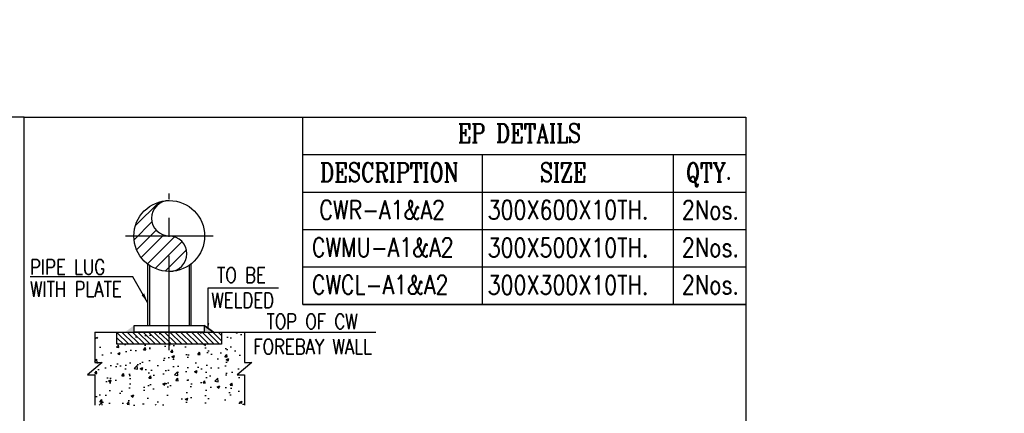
# Model space of a CAD drawing. Header units: inches. Extents: x -341304 to 31571016, y -692717 to 2132253.
# Tile 72 of 256: x 631098 to 696259, y -575452 to -549416. Entities that reach past the tile are written whole.
import ezdxf

# ---------------------------------------------------------------- set-up
doc = ezdxf.new("R2010")
doc.units = ezdxf.units.IN
doc.header["$MEASUREMENT"] = 0
doc.linetypes.add('CENTER', pattern=[2, 1.25, -0.25, 0.25, -0.25])
for name, color, linetype in [('0-CL', 8, 'CENTER'), ('0-CW SUPPLY', 4, 'Continuous'), ('DIM', 1, 'Continuous'), ('text', 3, 'Continuous')]:
    doc.layers.add(name, color=color, linetype=linetype)
doc.styles.add('ROMANC', font='ROMANC.SHX')
doc.styles.add('ROMANS', font='romans')
doc.styles.add('ROMANT', font='romant', dxfattribs={"height": 5})
doc.dimstyles.new('DIMS-150', dxfattribs={"dimscale": 150, "dimtxt": 2.5, "dimasz": 2.5, "dimexe": 1, "dimexo": 1, "dimgap": 1, "dimtad": 1, "dimtih": 1, "dimtoh": 1, "dimdec": 0, "dimzin": 0, "dimdsep": 46, "dimtxsty": 'ROMANS', "dimcen": 1, "dimclrd": 8, "dimclre": 8, "dimclrt": 3, "dimadec": 0, "dimazin": 0, "dimtfac": 1, "dimtdec": 0, "dimtix": 1, "dimtofl": 0, "dimtmove": 0, "dimatfit": 3, "dimfxl": 1, "dimtolj": 1, "dimtzin": 0, "dimarcsym": 0})
doc.dimstyles.new('User600', dxfattribs={"dimscale": 500, "dimtxt": 1.5, "dimasz": 1.25, "dimexe": 1, "dimexo": 1, "dimgap": 0.4, "dimtad": 1, "dimdec": 0, "dimzin": 0, "dimdsep": 46, "dimtxsty": 'ROMANS', "dimcen": 1, "dimclrd": 8, "dimclre": 8, "dimclrt": 3, "dimadec": 0, "dimazin": 0, "dimtfac": 1, "dimtdec": 0, "dimtix": 1, "dimtofl": 0, "dimtmove": 0, "dimatfit": 3, "dimfxl": 1, "dimtolj": 1, "dimtzin": 0, "dimarcsym": 0})

# ---------------------------------------------------------------- blocks, each defined once
blk = doc.blocks.new('Q-Q')
at = {"layer": 'text', "color": 1, "lineweight": 25, "insert": (-1632534.8, 170722.7), "char_height": 1000, "width": 20022.357, "attachment_point": 1, "style": 'ROMANT'}
blk.add_mtext('\\pi1382.6;{\\W0.8;BOTTOM SLIDING SUPPORT \\P\\pi3954;CWP-H2, H4 & H6\\P\\pi9611.2; }', dxfattribs=at)
blk = doc.blocks.new('FOREBAY SUPPORTS')
at = {"ltscale": 0.25}
h = blk.add_hatch(dxfattribs=at)
h.set_pattern_fill('AR-CONC', color=256, scale=250)
h.set_pattern_definition([(50, (81739.2, 2972), (1793.1505, -156.88), [187.5, -2062.5]), (355, (81739.2, 2972), (-346.878, 1880.48), [150, -1650]), (100.45144, (81888.6, 2959), (1446.272, 1723.6), [159.35, -1752.855]), (46.1842, (81739.2, 3472), (2668.103, -413.798), [281.25, -3093.75]), (96.6356, (81961.5, 3437.6), (2336.655, 2435.297), [239.026, -2629.284]), (351.1842, (81739.2, 3472), (2336.655, 2435.297), [225, -2475]), (21, (81989.2, 3347), (1492.2676, -1006.547), [187.5, -2062.5]), (326, (81989.2, 3347), (608.288, 1812.875), [150, -1650]), (71.45144, (82113.5, 3263.2), (2100.556, 806.328), [159.35, -1752.855]), (37.5, (81739.2, 2972.05), (30.3996, 832.2346), [0, -1630, 0, -1675, 0, -1656.25]), (7.5, (81739.2, 2972.05), (657.6738, 986.0293), [0, -955, 0, -1592.5, 0, -631.25]), (327.5, (81181.7, 2972.05), (1334.5561, -56.3872), [0, -625, 0, -1950, 0, -2587.5]), (317.5, (80931.7, 2972), (1457.9654, 250.2625), [0, -812.5, 0, -1295, 0, -1837.5])])
edge = h.paths.add_edge_path()
edge.add_line((240275.3, -253688.9), (230431.5, -253688.9))
edge.add_line((230431.5, -252862.3), (230431.5, -249296.3))
edge.add_line((230431.5, -249296.3), (240275.3, -248854.1))
edge.add_line((240275.3, -248854.1), (240275.3, -252862.3))
h.paths.add_polyline_path([(230431.5, -248854.1), (239104.4, -248854.1), (239104.4, -249660.1), (230431.5, -249660.1)], flags=17)
h = blk.add_hatch(dxfattribs=at)
h.set_pattern_fill('ANSI31', color=256, scale=2000, angle=90)
h.set_pattern_definition([(135, (-67878.63, 248442.74), (-176.7767, -176.7767), [])])
h.paths.add_polyline_path([(231888.9, -248854.1), (238814.8, -248854.1), (238814.8, -249660.1), (231888.9, -249660.1)])
h = blk.add_hatch(color=256, dxfattribs=at)
h.dxf.hatch_style = 1
h.paths.add_polyline_path([(237671.4, -248416.9), (237671.4, -248854.1), (238282.5, -248854.1)])
h.paths.add_polyline_path([(233032.2, -248416.9), (233032.2, -248854.1), (232421.2, -248854.1)])
at = {"layer": '0-CW SUPPLY', "linetype": 'Continuous'}
h = blk.add_hatch(dxfattribs=at)
h.set_pattern_fill('ANSI31', color=256, scale=4687.5, style=0)
h.set_pattern_definition([(45, (-2372230.9, 794559.4), (-414.32038, 414.32038), [])])
h.paths.add_polyline_path([(235351.8, -240154.9, 0.4142136), (233008.1, -242498.6), (235351.8, -242498.6, -1)])
h.paths.add_polyline_path([(235351.8, -242498.6), (233008.1, -242498.6, 0.4142136), (235351.8, -244842.4)])
h.paths.add_polyline_path([(235351.8, -242498.6), (235351.8, -244842.4, 1)])
at = {"color": 0}
for p, q in [((244193, -237114), (273520.6, -237114)), ((256068.1, -237114), (256068.1, -247020.1)), ((268691.9, -237114), (268691.9, -247020.1)), ((244193, -239590.5), (273520.6, -239590.5)), ((244193, -242067.1), (273520.6, -242067.1)), ((244193, -244543.6), (273520.6, -244543.6)), ((244193, -247020.1), (273520.6, -247020.1)), ((240334.2, -248854.1), (249025.3, -248854.1))]:
    blk.add_line(p, q, dxfattribs=at)
at = {"ltscale": 0.25}
for p, q in [((233919.7, -244354), (233919.7, -248416.9)), ((236783.9, -244354), (236783.9, -248416.9)), ((234038.6, -244439.9), (234038.6, -248416.9)), ((236665, -244439.9), (236665, -248416.9)), ((230431.5, -248854.1), (240334.2, -248854.1)), ((231402.4, -248854.1), (234356.2, -248854.1)), ((237671.4, -248416.9), (238282.5, -248854.1))]:
    blk.add_line(p, q, dxfattribs=at)
at = {"color": 7}
for points in [[(155540.8, -259089.7), (225749, -259089.7), (225749, -234637.5), (155540.8, -234637.5)], [(225749, -234637.5), (273520.6, -234637.5), (273520.6, -259089.7), (225749, -259089.7)]]:
    blk.add_lwpolyline(points, close=True, dxfattribs=at)
at = {"color": 0}
blk.add_lwpolyline([(273520.6, -247020.1), (244193, -247020.1), (244193, -234637.5), (273520.6, -234637.5)], close=True, dxfattribs=at)
at = {"ltscale": 0.25}
for points in [[(230431.5, -248854.1), (230431.5, -250868.6), (230914.9, -250868.6), (229948, -251674.4), (230431.5, -251674.4), (230431.5, -253688.9)], [(237671.4, -248416.9), (237671.4, -248854.1), (238282.5, -248854.1), (237671.4, -248416.9)], [(240334.2, -248854.1), (240334.2, -250868.6), (240817.6, -250868.6), (239850.7, -251674.4), (240334.2, -251674.4), (240334.2, -253688.9)]]:
    blk.add_lwpolyline(points, dxfattribs=at)
for points in [[(231888.9, -248854.1), (238814.8, -248854.1), (238814.8, -249660.1), (231888.9, -249660.1)], [(233032.2, -248416.9), (237671.4, -248416.9), (237671.4, -248854.1), (233032.2, -248854.1)]]:
    blk.add_lwpolyline(points, close=True, dxfattribs=at)
at = {"layer": '0-CL', "lineweight": -3, "ltscale": 5000}
for p, q in [((235351.8, -250057.3), (235351.8, -239682.4)), ((238251.6, -242498.6), (232452, -242498.6))]:
    blk.add_line(p, q, dxfattribs=at)
at = {"layer": '0-CW SUPPLY', "linetype": 'Continuous'}
blk.add_circle((235351.8, -242498.6), 2343.8, dxfattribs=at)
for centre, start, end in [((235351.8, -241326.8), 90, 270), ((235351.8, -243670.5), 270, 90)]:
    blk.add_arc(centre, 1171.9, start, end, dxfattribs=at)
at = {"layer": 'text', "width": 0.8}
for s, height, style, p in [('EP DETAILS', 1250, 'ROMANC', (254443, -236321.2)), ('DESCRIPTION', 1250, 'ROMANC', (245330, -238918.7)), ('SIZE', 1250, 'ROMANC', (259884.2, -238918.7)), ('QTY.', 1250, 'ROMANC', (269546.8, -238918.7)), ('CWR-A1&A2', 1250, 'ROMANS', (245288.5, -241395.2)), ('300X600X10TH.', 1250, 'ROMANS', (256426.5, -241395.2)), ('2Nos.', 1250, 'ROMANS', (269280.7, -241395.2)), ('CWMU-A1&A2', 1250, 'ROMANS', (244789.6, -243871.7)), ('300X500X10TH.', 1250, 'ROMANS', (256426.5, -243895.3)), ('2Nos.', 1250, 'ROMANS', (269280.7, -243871.7)), ('PIPE LUG', 1000, 'ROMANS', (226140, -245054.1)), ('WITH PLATE', 1000, 'ROMANS', (226140, -246514.8)), ('CWCL-A1&A2', 1250, 'ROMANS', (244789.6, -246348.2)), ('300X300X10TH.', 1250, 'ROMANS', (256426.5, -246371.8)), ('2Nos.', 1250, 'ROMANS', (269280.7, -246348.2))]:
    blk.add_text(s, height=height, dxfattribs=dict(at, style=style)).set_placement(p)
at = {"layer": 'text', "attachment_point": 1, "style": 'ROMANS'}
for s, insert, char_height, width in [('\\pi261.46;{\\W0.8;TO BE \\P\\pi-62.348;WELDED}', (174444.8, -235486.1), 850, 3631.495), ('\\pi1939.3;{\\W0.8;TO BE \\P\\pi1558.4;WELDED}', (236580.3, -244585.7), 1000, 7535.809), ('\\pi1145.3;{\\W0.8;TOP OF CW \\P\\pi269.12;FOREBAY WALL}', (240646.3, -247651.5), 1000, 9262.042)]:
    blk.add_mtext(s, dxfattribs=dict(at, insert=insert, char_height=char_height, width=width))
at = {"layer": 'DIM', "color": 230}
blk.add_leader([(233919.7, -246892), (232942.1, -245210.1), (226143.7, -245210.1)], dimstyle='User600', override={"dimgap": 0.4, "dimtad": 0}, dxfattribs=at)
at = {"layer": 'DIM', "color": 0}
blk.add_leader([(237935.7, -248635.5), (237935.7, -245922.1), (242583.2, -245922.1)], dimstyle='DIMS-150', override={"dimgap": 1, "dimtad": 0}, dxfattribs=at)

msp = doc.modelspace()

# ---------------------------------------------------------------- block references
at = {"color": 7}
msp.add_blockref('Q-Q', (2007141.3, -736060.4), dxfattribs=at)

# ---------------------------------------------------------------- next in the draw order: block references
at = {"layer": 'DIM', "color": 0}
msp.add_blockref('FOREBAY SUPPORTS', (405642.6, -321226), dxfattribs=at)

# ---------------------------------------------------------------- next in the draw order: texts
at = {"layer": 'text', "insert": (614011.9, -433060.3), "char_height": 1250, "attachment_point": 1, "style": 'ROMANS'}
msp.add_mtext_dynamic_manual_height_columns("\\pi-5000,l5000;1.^IALL DIMENSIONS ARE IN MM & ELEVATIONS ARE IN METRES UNLESS STATED OTHER WISE.\\P2.^IALL ELEVATIONS ARE REFERRED TO POWER HOUSE FINISHED GROUND FLOOR ELEVATION 0.0M WHICH    ^I{\\H1.4167x; }CORRESPONDS TO RL 69.5M. WHEREAS, PIPE ELEVATIONS ARE W.R.T CENTRE LINE OF PIPE UNLESS OTHERWISE {\\H1.2778x; }NOTED.{\\H1.3241x; }\\P\\pi-2500,l2500;3. ^IDESIGN PARAMETERS: {\\H1.3086x; }\\P\\pi0,l0;^IPRESSURE : 5 kg/sq.cm (g) FOR CW SYSTEM.{\\H1.5043x; }\\P^IPRESSURE : 7.5 kg/sq.cm (g) FOR ACW SYSTEM.{\\H1.5462x; }\\P^IDESIGN CW/ACW INLET TEMP. TO CONDENSER & VACUUM PUMP HEAT EXCH. =33°C.{\\H1.5322x; }\\P^IDESIGN ACW INLET TEMP. TO PHE'S = 36°C{\\H1.5369x; }\\P^IDESIGN MECHANICAL TEMPERATURE = 50°C{\\H1.3448x; }\\P\\pi-5000,l5000;4.^IMATERIALS OF CONSTRUCTION:{\\H1.3017x; }\\P\\pi-2500,l2500;^I^IA) PIPING UP TO AND INCLUDING 150NB SHALL BE CARBON STEEL ERW, IS:1239 (HEAVY GRADE).{\\H1.5066x; }\\P^I^IB) PIPING 200NB AND ABOVE SHALL BE CARBON STEEL ROLLED AND WELDED AS PER IS-3589 FABRICATED FROM     {\\H1.5454x; }^ICS PLATES AS PER IS:2062 GR. B.{\\H1.342x; }\\P\\pi-5000,l5000;5.^INORMAL MEASUREMENT STUBS SHALL BE AS PER DRG. NO: PE-DG-411-145-I101.{\\H1.3027x; }\\P6.^IPAINTING PROTECTION-PIPES:{\\H1.3158x; }\\P\\pi-2500,l2500;6.1^IINTERNAL SURFACE (FOR PIPE SIZE>1000NB):{\\H1.5019x; }\\P^I  A) SURFACE CLEANING BY WIRE BRUSH.{\\H1.547x; }\\P  ^IB) APPLICATION OF ONE COAT OF EPOXY RESIN BASED RED OXIDE PRIMER FOLLOWED BY ADEQUATE No. OF ^I{\\H1.532x; }^IFINISH PAINT OF COAL TAR EPOXY BASED PAINT TO ACHIEVE TOTAL DFT OF 150 MICRONS.{\\H1.3465x; }\\P6.2^IEXTERNAL SURFACE:{\\H1.3012x; }\\P^I^IA) SURFACE CLEANING BY WIRE BRUSH.{\\H1.5068x; }\\P\\pi-5000,l5000;^IB) APPLICATION OF ONE COAT OF RED LEAD PRIMER FOLLOWED BY ADEQUATE No. OF FINISH COATS OF {\\H1.5454x; }SYNTHETIC ENAMEL PAINT TO ACHIEVE TOTAL DFT OF 150 MICRONS.{\\H1.342x; }\\P\\pi-2500,l2500;6.3^ICW & CW MAKE UP BURIED PORTION COMING UNDER RAIL OR ROAD SHALL BE CONCRETE ENCASED.{\\H1.3027x; }\\P6.4^ICW & CW MAKE UP BURIED PIPE SHALL BE PROTECTED AS UNDER (AS PER IS-10221):{\\H1.5063x; }\\P\\pi0,l0;^IA) SURFACE CLEANING BY WIRE BRUSH.{\\H1.5455x; }\\P^IB) APPLY ONE COAT OF COALTAR/PRIMER/ENAMEL CONFORMING TO AWWA C-203/IS 10221/IS 15337.{\\H1.5324x; }\\P\\pi-5000,l5000;^IC) APPLY ONE LAYER OF TAPE COMPRISING OF COALTAR APPLICATION OF TAPE SHALL CONFORM TO AWWA {\\H1.5368x; }C-203/IS 15337 (APPENDIX-B) WITH THICKNESS OF TAPE AS 4mm.{\\H1.5354x; }\\P7.^I600NB MANHOLE WITH 150 NB VENT VALVE SHALL BE PROVIDED ON THE CW LINE AS PER^ILOCATION INDICATED IN {\\H1.3454x; }THE DRAWING. MANHOLE PROVIDED ON OTHER PIPES SHALL BE WITHOUT VENT VALVE. MAN HOLE ASSEMBLY {\\H1.3015x; }INCLUDING FLANGE, BLANK FLANGE WITH LIFTING LUGS, GASKET ETC. TO BE SUPPLIED ^IBY PC{\\W0.8;.\\H1.3162x;\\W1; }\\P8.^ICW SYSTEM : 150NB DRAIN & VENT VALVES SHALL BE PROVIDED.{\\H1.3113x; }\\P^IACW SYSTEM : 50 NB SIZE DRAIN & VENT VALVES SIZES FOR PIPE SIZES 400 NB & ABOVE. 25 NB DRAIN ^I& {\\H1.3129x; }VENT VALVES FOR PIPE SIZES UP TO 350NB. OTHER THAN THOSE INDICATED IN THE DRG., DRAINS & VENTS {\\H1.3124x; }SHALL BE SUITABLY LOCATED AT SITE AS PER REQUIREMENT. {\\W0.8; }{\\H1.3125x; }\\P9.^IDETAILS OF CW PUMP HOUSE & CW CHANNELS ARE SHOWN FOR REFERENCE ONLY. FOR DETAILS RESPECTIVE GA     {\\H1.3125x; }DRAWING TO BE REFERRED.{\\H1.3125x; }\\P10.^IENCASING, CONCRETE BLOCK & CW CHANNEL ARE SHOWN INDICATIVELY. FOR CONCRETE DETAILS OF SAME, CIVIL {\\H1.3125x; }DRGS. SHALL BE REFERRED.{\\H1.3125x; }\\P11.^ICIVIL TO PROVIDE CONCRETE ENCASING FOR PIPES WHERE EVER EARTH COVER IS LESS THAN 500MM BELOW       {\\H1.3125x; }DRAINS, TRENCHES & ANY OTHER CIVIL STRUCTURE.{\\H1.3125x; }\\P12.^IDEBRIS DISCHARGE PIPE FROM SELF CLEANING STRAINERS TO NEAREST DRAIN TO BE SUITABLY ROUTED AT SITE.{\\H1.3125x; }\\P13.^IHUME PIPE AT ROAD CROSSING SHALL BE AS PER IS456 NP3.^I^I{\\H1.3125x; }", width=116970.418, gutter_width=18361.7, heights=[127118.1], dxfattribs=at)

doc.saveas('drawing.dxf')
